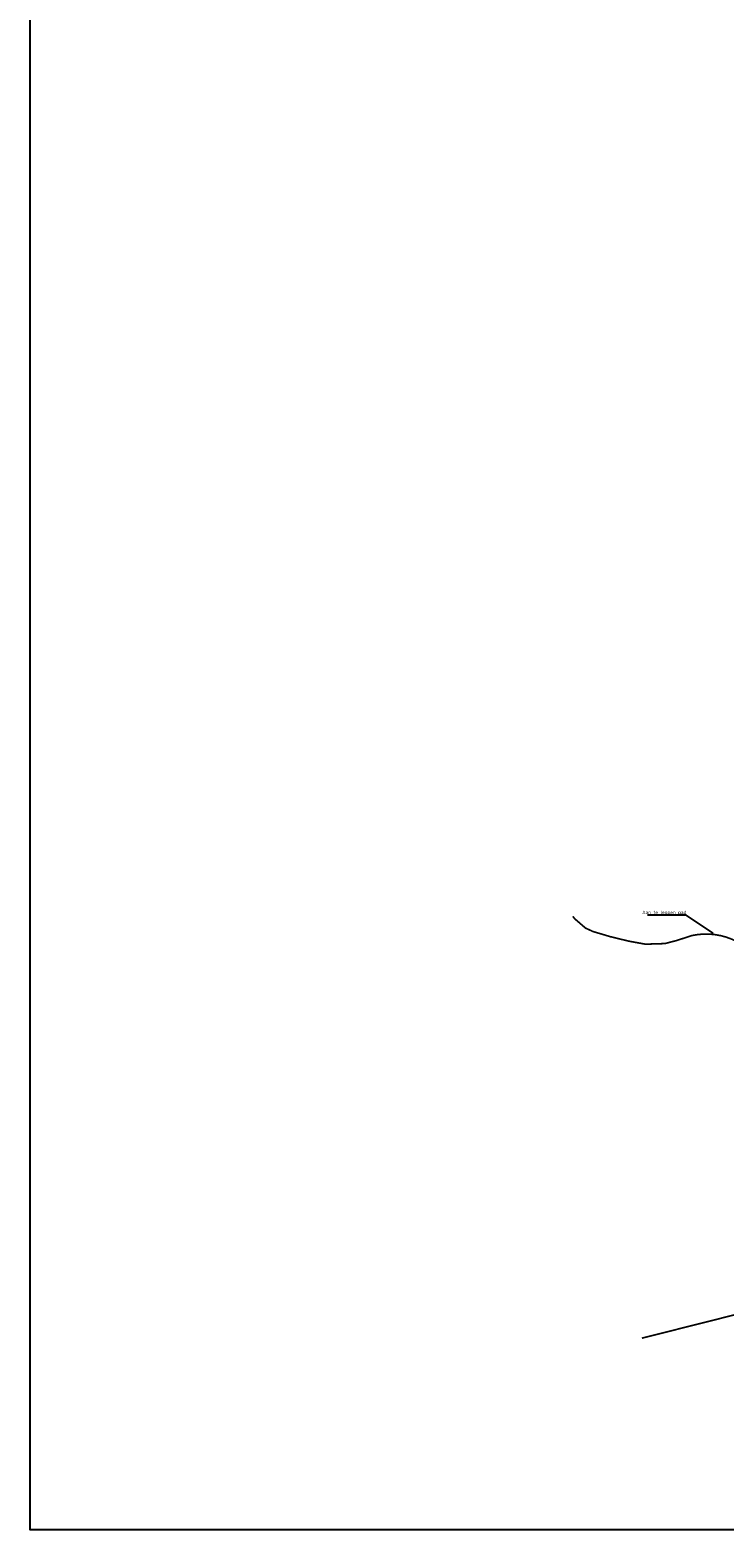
# Model space of a CAD drawing. Header units: metres. Extents: x -3 to 311477, y 0 to 754107.
# Tile 6 of 82: x 153515 to 154539, y 375189 to 377401. Entities that reach past the tile are written whole.
import ezdxf
from ezdxf import colors
from ezdxf.entities.mleader import LeaderData, LeaderLine
from ezdxf.math import Vec2, Vec3

# ---------------------------------------------------------------- set-up
doc = ezdxf.new("R2010")
doc.units = ezdxf.units.M
doc.linetypes.add('ACAD_ISO05W100', pattern=[33, 24, -3, 0, -3, 0, -3])
doc.layers.add('Wandelpad', color=30, linetype='ACAD_ISO05W100', lineweight=13, true_color=0xff7f00)
doc.layers.add('waterlopen', color=7, linetype='Continuous', true_color=0xbfefff)
doc.layers.add('X-XX-AL-TEKENBLAD_SCHAALBALK-S', color=7, linetype='Continuous', lineweight=25)
doc.styles.add('NLCS-ISO', font='NLCS-ISO.ttf')

msp = doc.modelspace()

# ---------------------------------------------------------------- linework, layer by layer
at = {"layer": 'Wandelpad', "ltscale": 0.4, "const_width": 2.5, "flags": 128}
msp.add_lwpolyline([(154315.2, 376094.3), (154318.1, 376090.6), (154334, 376076.9), (154344.9, 376071.9), (154370.4, 376064.3), (154398, 376057.6), (154422.3, 376053.2), (154451, 376054.1), (154468.5, 376058.7), (154490.7, 376065.9, -0.177006), (154557.3, 376056.9, 0.24033), (154639, 376047.2, -0.349193), (154697, 376032.4, 0.263644), (154714.8, 376027.8, -0.391432), (154732.7, 376023.2), (154744.2, 376009.4), (154745.2, 376010.1)], format="xyb", dxfattribs=at)
msp.add_lwpolyline([(154417, 375472.3), (154701.1, 375543.9), (154662.7, 375697.3), (154817.9, 375813.4), (154816.4, 375820.4), (154951.6, 375920.2), (154851.6, 376063.4)], dxfattribs=at)
at = {"layer": 'waterlopen'}
msp.add_lwpolyline([(153515.4, 377845.4), (156852.8, 377845.4), (156852.8, 375189.5), (153515.4, 375189.5)], close=True, dxfattribs=at)

# ---------------------------------------------------------------- leaders
at = {"layer": 'X-XX-AL-TEKENBLAD_SCHAALBALK-S'}
ml = msp.add_multileader_mtext('Standard', dxfattribs=at)
ml.set_content('Aan te leggen pad', color=256, style='NLCS-ISO')
ml.set_leader_properties()
ml.build(insert=Vec2(0, 0))
ml.multileader.update_dxf_attribs({"text_left_attachment_type": 5, "text_right_attachment_type": 5, "dogleg_length": 0, "arrow_head_size": 3.6, "scale": 2})
ctx = ml.context
ctx.base_point, ctx.scale, ctx.char_height, ctx.arrow_head_size, ctx.landing_gap_size, ctx.plane_origin = Vec3(154426.5, 376096.1), 2, 5, 3.6, 0.0000000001, Vec3(154494.8, 376089.6)
ctx.left_attachment, ctx.right_attachment, ctx.text_align_type = 5, 5, 2
notes = []
notes.append((ctx, [(1, (1, 1, 0), (154482.5, 376096.1), (-1, 0), 0, [(0, [(154524.8, 376067.2)], 0, [])])]))
ctx.mtext.insert, ctx.mtext.width, ctx.mtext.alignment, ctx.mtext.flow_direction = Vec3(154482.5, 376102.6), 59.585, 3, 5
for ctx, leaders in notes:
    for number, flags, end, landing, length, lines in leaders:
        leader = LeaderData()
        leader.index, (leader.has_last_leader_line, leader.has_dogleg_vector, leader.attachment_direction) = number, flags
        leader.last_leader_point, leader.dogleg_vector, leader.dogleg_length = Vec3(end), Vec3(landing), length
        for number, points, colour, breaks in lines:
            line = LeaderLine()
            line.index, line.vertices, line.color, line.breaks = number, Vec3.list(points), colors.encode_raw_color(colour), breaks
            leader.lines.append(line)
        ctx.leaders.append(leader)

doc.saveas('drawing.dxf')
